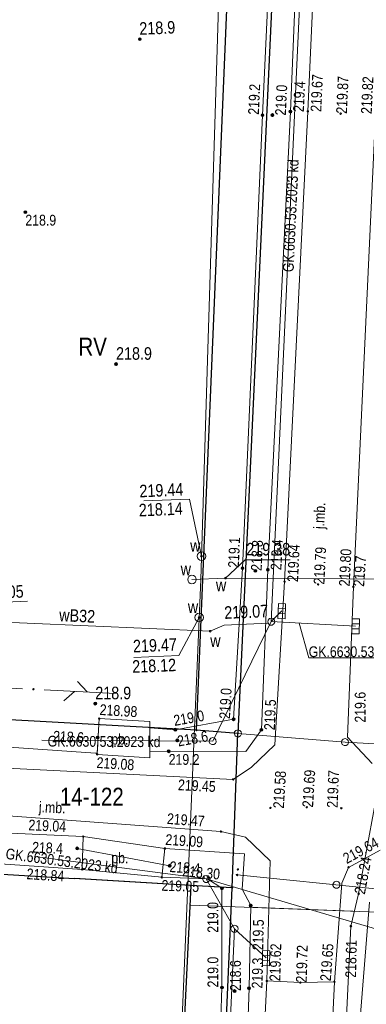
# Model space of a CAD drawing. Header units: metres. Extents: x 0 to 6601798, y -2700 to 5691112.
# Tile 54 of 61: x 6600211 to 6600235, y 5690441 to 5690510. Entities that reach past the tile are written whole.
import ezdxf
from ezdxf.enums import TextEntityAlignment as Align

# ---------------------------------------------------------------- set-up
doc = ezdxf.new("R2010")
doc.units = ezdxf.units.M
doc.header["$MEASUREMENT"] = 0
for name, color, linetype, lineweight in [('AS__Nowe_granice', 150, 'Continuous', 30), ('AS_podzial', 150, 'Continuous', 30), ('Dzialki', 150, 'Continuous', 30), ('Kontury', 7, 'Continuous', 5), ('Numery_dzialek', 150, 'Continuous', 5), ('Numery_uzytkow', 7, 'Continuous', 5), ('OTD_L_12', 7, 'Continuous', 5), ('OTK_E_T_0', 7, 'Continuous', 5), ('OTK_E_T_3', 7, 'Continuous', 5), ('OTK_L_0', 7, 'Continuous', 5), ('OTK_L_4', 7, 'Continuous', 5), ('OTK_L_5', 7, 'Continuous', 5), ('OTK_L_8', 7, 'Continuous', 5), ('OTR_T_0', 7, 'Continuous', 5), ('OTR_T_1', 7, 'Continuous', 5), ('P_SUK_T_1', 7, 'Continuous', 5), ('P_SUK_T_3', 7, 'Continuous', 5), ('P_SUKP_E_T_0', 7, 'Continuous', 5), ('P_SUKP_L_0', 7, 'Continuous', 5), ('Punkty', 7, 'Continuous', 5), ('SUL_L_1', 7, 'Continuous', 5), ('SUTR_T_0', 7, 'Continuous', 5), ('UEEOA_T_9', 7, 'Continuous', 5), ('UTTOA_T_14', 7, 'Continuous', 5), ('UTTPB_L_2', 7, 'Continuous', 5), ('UTTPOM_L_1', 7, 'Continuous', 5), ('UWWOA_T_2', 7, 'Continuous', 5), ('UWWOA_T_3', 7, 'Continuous', 5), ('UWWOA_T_7', 7, 'Continuous', 5), ('UWWOA_T_8', 7, 'Continuous', 5), ('UWWOC_T_1', 7, 'Continuous', 5), ('UWWOC_T_2', 7, 'Continuous', 5), ('UWWOO_T_1', 7, 'Continuous', 5), ('UWWPL_L_2', 7, 'Continuous', 5), ('UWWPM_L_1', 7, 'Continuous', 5), ('Uzytki', 7, 'Continuous', 5), ('WUKOS_T_1', 7, 'Continuous', 5), ('WWRPP_T_0', 7, 'Continuous', 5)]:
    doc.layers.add(name, color=color, linetype=linetype, lineweight=lineweight)
doc.styles.add('STYL_ARIAL', font='ARIALN.TTF')

# ---------------------------------------------------------------- blocks, each defined once
blk = doc.blocks.new('GRO')
at = {"color": 7, "flags": 128}
blk.add_lwpolyline([(0, 0.45), (0.318, 0.318), (0.45, 0), (0.318, -0.318), (0, -0.45), (-0.318, -0.318), (-0.45, 0), (-0.318, 0.318), (0, 0.45)], dxfattribs=at)
blk = doc.blocks.new('GRT')
at = {"color": 7, "flags": 128}
blk.add_lwpolyline([(0, 2.5), (1.352, 2.103), (2.274, 1.039), (2.475, -0.356), (1.889, -1.637), (0.704, -2.399), (-0.704, -2.399), (-1.889, -1.637), (-2.475, -0.356), (-2.274, 1.039), (-1.352, 2.103), (0, 2.5)], dxfattribs=at)
blk = doc.blocks.new('801')
at = {"color": 0}
for radius in [1, 0.9, 0.8, 0.7, 0.6, 0.5, 0.4, 0.3, 0.2, 0.1]:
    blk.add_circle((0, 0), radius, dxfattribs=at)
blk = doc.blocks.new('403')
at = {"color": 0}
blk.add_circle((0, 0), 0.5, dxfattribs=at)
blk = doc.blocks.new('4_SUKS')
at = {"color": 7, "flags": 128}
blk.add_lwpolyline([(0, 2.5), (1.352, 2.103), (2.274, 1.039), (2.475, -0.356), (1.889, -1.637), (0.704, -2.399), (-0.704, -2.399), (-1.889, -1.637), (-2.475, -0.356), (-2.274, 1.039), (-1.352, 2.103), (0, 2.5)], dxfattribs=at)
blk = doc.blocks.new('509')
at = {"color": 0}
for p, q in [((-5, -2.5), (-5, 2.5)), ((-5, 2.5), (5.5, 2.5)), ((-1.5, 2.5), (-1.5, -2.5)), ((2, 2.5), (2, -2.5)), ((5.5, 2.5), (5.5, -2.5)), ((5.5, -2.5), (-5, -2.5))]:
    blk.add_line(p, q, dxfattribs=at)
blk = doc.blocks.new('4_SUPS')
at = {"color": 7, "flags": 128}
blk.add_lwpolyline([(0, 0.625), (0.442, 0.442), (0.625, 0), (0.442, -0.442), (0, -0.625), (-0.442, -0.442), (-0.625, 0), (-0.442, 0.442), (0, 0.625)], dxfattribs=at)
blk = doc.blocks.new('625')
at = {"color": 0}
blk.add_circle((0, 0), 0.5, dxfattribs=at)
blk = doc.blocks.new('PLT')
at = {"color": 7, "flags": 128}
for points in [[(37.5, 0), (30.429, 7.071)], [(7.5, 0), (57.5, 0)], [(28.75, 0), (21.679, -7.071)]]:
    blk.add_lwpolyline(points, dxfattribs=at)
blk = doc.blocks.new('506')
at = {"color": 0}
blk.add_circle((0, 0), 3, dxfattribs=at)
blk = doc.blocks.new('621')
at = {"color": 0}
blk.add_circle((0, 0), 0.5, dxfattribs=at)
blk = doc.blocks.new('UGW')
at = {"color": 7, "flags": 128}
blk.add_lwpolyline([(0, 0.625), (0.442, 0.442), (0.625, 0), (0.442, -0.442), (0, -0.625), (-0.442, -0.442), (-0.625, 0), (-0.442, 0.442), (0, 0.625)], dxfattribs=at)
blk = doc.blocks.new('UGE')
at = {"color": 7, "flags": 128}
blk.add_lwpolyline([(0, 0.625), (0.442, 0.442), (0.625, 0), (0.442, -0.442), (0, -0.625), (-0.442, -0.442), (-0.625, 0), (-0.442, 0.442), (0, 0.625)], dxfattribs=at)

msp = doc.modelspace()

# ---------------------------------------------------------------- linework, layer by layer
at = {"layer": 'AS__Nowe_granice', "linetype": 'Continuous', "flags": 128}
for points in [[(6600223.3, 5690460.39), (6600233.64, 5690706.18)], [(6600237.567, 5690705.16), (6600226.2, 5690460.16)], [(6600226.2, 5690460.16), (6600223.3, 5690460.39)], [(6600225.8, 5690449.36), (6600226.2, 5690460.16)], [(6600222.91, 5690449.53), (6600207.61, 5690134.2)], [(6600212.06, 5690133.95), (6600225.8, 5690449.36)], [(6600225.8, 5690449.36), (6600222.91, 5690449.53)]]:
    msp.add_lwpolyline(points, dxfattribs=at)
at = {"layer": 'AS_podzial', "linetype": 'Continuous', "flags": 128}
msp.add_lwpolyline([(6600222.91, 5690449.53), (6600214.789, 5690450.017)], dxfattribs=at)
at = {"layer": 'Dzialki', "linetype": 'Continuous', "flags": 128}
for points in [[(6600223.3, 5690460.39), (6600207.33, 5690461.28), (6600191.06, 5690462.2), (6600184.21, 5690462.57), (6600176.79, 5690463), (6600169.33, 5690463.58), (6600161.87, 5690463.92), (6600144.89, 5690464.96), (6600141.9, 5690465.14), (6600119.971, 5690466.473)], [(6600118.665, 5690455.53), (6600144.24, 5690454.21), (6600168.73, 5690452.93), (6600176.28, 5690452.3), (6600190.73, 5690451.46), (6600214.789, 5690450.017)]]:
    msp.add_lwpolyline(points, dxfattribs=at)
at = {"layer": 'Kontury', "color": 3, "linetype": 'Continuous', "flags": 128}
for points in [[(6600226.2, 5690460.16), (6600235.146, 5690652.961)], [(6600207.33, 5690461.28), (6600223.3, 5690460.39)], [(6600222.9, 5690449.53), (6600190.73, 5690451.46)], [(6600225.8, 5690449.36), (6600222.9, 5690449.53)], [(6600224.81, 5690426.69), (6600225.8, 5690449.36)]]:
    msp.add_lwpolyline(points, dxfattribs=at)
at = {"layer": 'OTD_L_12', "color": 7, "linetype": 'Continuous', "flags": 128}
msp.add_lwpolyline([(6600226.653, 5690451.742), (6600226.507, 5690449.275)], dxfattribs=at)
at = {"layer": 'OTK_L_0', "color": 7, "linetype": 'Continuous', "flags": 128}
for points in [[(6600231.083, 5690503.637), (6600232.264, 5690529.839)], [(6600229.458, 5690470.782), (6600231.083, 5690503.637)], [(6600235.801, 5690503.431), (6600234.263, 5690470.415)], [(6600228.788, 5690459.358), (6600229.458, 5690470.782)], [(6600234.263, 5690470.415), (6600233.842, 5690459.912)], [(6600233.842, 5690459.912), (6600235.577, 5690458.07)], [(6600227.138, 5690457.81), (6600228.788, 5690459.358)], [(6600206.794, 5690457.899), (6600225.866, 5690456.95)], [(6600225.866, 5690456.95), (6600227.138, 5690457.81)], [(6600225.018, 5690453.303), (6600206.365, 5690454.687)], [(6600226.734, 5690452.916), (6600225.018, 5690453.303)], [(6600228.451, 5690451.256), (6600226.734, 5690452.916)], [(6600236.133, 5690452.004), (6600233.927, 5690450.801)], [(6600228.22, 5690442.863), (6600228.451, 5690451.256)], [(6600233.927, 5690450.801), (6600233.459, 5690449.693)], [(6600233.459, 5690449.693), (6600232.943, 5690442.807)], [(6600226.9, 5690416.294), (6600228.22, 5690442.863)], [(6600230.565, 5690442.747), (6600228.22, 5690442.863)], [(6600228.22, 5690442.863), (6600230.565, 5690442.747)], [(6600232.943, 5690442.807), (6600230.565, 5690442.747)], [(6600230.565, 5690442.747), (6600232.943, 5690442.807)], [(6600232.943, 5690442.807), (6600231.666, 5690416.264)]]:
    msp.add_lwpolyline(points, dxfattribs=at)
at = {"layer": 'OTK_L_4', "color": 7, "linetype": 'Continuous', "flags": 128}
for points in [[(6600216.373, 5690458.692), (6600216.515, 5690461.198)], [(6600216.515, 5690461.198), (6600220.043, 5690460.991)], [(6600220.043, 5690460.991), (6600220.055, 5690458.454)], [(6600220.055, 5690458.454), (6600216.373, 5690458.692)], [(6600215.337, 5690450.662), (6600215.399, 5690452.955)], [(6600215.399, 5690452.955), (6600221.098, 5690452.12)], [(6600221.098, 5690452.12), (6600220.886, 5690450.105)], [(6600220.886, 5690450.105), (6600215.337, 5690450.662)]]:
    msp.add_lwpolyline(points, dxfattribs=at)
at = {"layer": 'OTK_L_5', "color": 7, "linetype": 'Continuous', "flags": 128}
for points in [[(6600227.918, 5690503.38), (6600229.164, 5690530.279)], [(6600230.953, 5690529.721), (6600229.862, 5690503.628)], [(6600229.862, 5690503.628), (6600228.293, 5690471.607)], [(6600226.52, 5690471.715), (6600227.918, 5690503.38)], [(6600225.902, 5690461.151), (6600226.52, 5690471.715)], [(6600228.293, 5690471.607), (6600227.84, 5690460.417)], [(6600207.587, 5690461.249), (6600216.455, 5690460.784)], [(6600221.827, 5690460.426), (6600225.902, 5690461.151)], [(6600216.491, 5690460.782), (6600216.379, 5690458.791)], [(6600216.455, 5690460.784), (6600216.491, 5690460.782)], [(6600220.045, 5690460.545), (6600221.827, 5690460.426)], [(6600220.053, 5690458.881), (6600220.045, 5690460.545)], [(6600227.84, 5690460.417), (6600226.762, 5690458.89)], [(6600216.263, 5690458.788), (6600207.522, 5690459.38)], [(6600216.379, 5690458.791), (6600216.263, 5690458.788)], [(6600221.37, 5690458.914), (6600220.053, 5690458.881)], [(6600226.762, 5690458.89), (6600221.37, 5690458.914)], [(6600205.744, 5690453.407), (6600215.399, 5690452.955)], [(6600215.399, 5690452.955), (6600215.337, 5690450.662)], [(6600220.886, 5690450.105), (6600221.098, 5690452.12)], [(6600221.098, 5690452.12), (6600226.653, 5690451.742)], [(6600215.337, 5690450.662), (6600205.577, 5690451.317)], [(6600226.653, 5690451.742), (6600226.507, 5690449.275)], [(6600224.074, 5690450.001), (6600220.886, 5690450.105)], [(6600225.085, 5690449.337), (6600224.074, 5690450.001)], [(6600225.089, 5690442.408), (6600225.085, 5690449.337)], [(6600226.507, 5690449.275), (6600227.096, 5690448.13)], [(6600227.096, 5690448.13), (6600226.975, 5690442.349)], [(6600235.386, 5690448.376), (6600232.833, 5690416.444)], [(6600224.251, 5690416.123), (6600225.089, 5690442.408)], [(6600226.975, 5690442.349), (6600226.056, 5690416.375)]]:
    msp.add_lwpolyline(points, dxfattribs=at)
at = {"layer": 'OTK_L_8', "color": 7, "linetype": 'Continuous', "flags": 128}
for points in [[(6600214.977, 5690452.129), (6600221.436, 5690450.916)], [(6600226.141, 5690450.269), (6600235.814, 5690449.301)]]:
    msp.add_lwpolyline(points, dxfattribs=at)
at = {"layer": 'P_SUKP_E_T_0', "color": 30, "linetype": 'Continuous', "flags": 128}
for points in [[(6600230.466, 5690467.878), (6600231.141, 5690465.439)], [(6600231.141, 5690465.439), (6600239.094, 5690465.439)]]:
    msp.add_lwpolyline(points, dxfattribs=at)
at = {"layer": 'P_SUKP_L_0', "color": 30, "linetype": 'Continuous', "flags": 128}
for points in [[(6600230.82, 5690518.03), (6600228.53, 5690467.98)], [(6600228.53, 5690467.98), (6600229.26, 5690468.73)], [(6600228.53, 5690467.98), (6600224.44, 5690459.62)], [(6600234.42, 5690467.67), (6600228.53, 5690467.98)], [(6600224.44, 5690459.62), (6600212.52, 5690459.69)], [(6600212.01, 5690451.57), (6600223.99, 5690449.99)], [(6600223.99, 5690449.99), (6600236.2, 5690446.39)], [(6600223.99, 5690449.99), (6600225.96, 5690446.51)], [(6600223.13, 5690383.58), (6600225.96, 5690446.51)], [(6600228.17, 5690444.48), (6600225.96, 5690446.51)]]:
    msp.add_lwpolyline(points, dxfattribs=at)
at = {"layer": 'SUL_L_1', "color": 7, "linetype": 'Continuous', "flags": 128}
for points in [[(6600236.31, 5690458.17), (6600234.63, 5690448.96)], [(6600236.31, 5690458.17), (6600234.63, 5690448.96)], [(6600234.63, 5690448.96), (6600234.09, 5690446.7)], [(6600234.09, 5690446.7), (6600232.14, 5690405.7)]]:
    msp.add_lwpolyline(points, dxfattribs=at)
at = {"layer": 'UTTPB_L_2', "color": 30, "linetype": 'Continuous', "flags": 128}
msp.add_lwpolyline([(6600226.979, 5690448.018), (6600234.228, 5690447.741)], dxfattribs=at)
at = {"layer": 'UTTPOM_L_1', "color": 30, "linetype": 'Continuous', "flags": 128}
msp.add_lwpolyline([(6600222.919, 5690448.168), (6600239.641, 5690447.539)], dxfattribs=at)
at = {"layer": 'UWWOC_T_1', "color": 161, "linetype": 'Continuous', "flags": 128}
for points in [[(6600208.394, 5690469.275), (6600211.518, 5690469.405)], [(6600224.268, 5690467.304), (6600225.238, 5690467.731)], [(6600225.238, 5690467.731), (6600228.362, 5690467.861)]]:
    msp.add_lwpolyline(points, dxfattribs=at)
at = {"layer": 'UWWOC_T_2', "color": 161, "linetype": 'Continuous', "flags": 128}
for points in [[(6600219.62, 5690476.411), (6600222.809, 5690476.544)], [(6600223.656, 5690472.544), (6600222.809, 5690476.544)], [(6600225.34, 5690471.02), (6600226.718, 5690472.298)], [(6600226.718, 5690472.298), (6600229.845, 5690472.298)], [(6600223.496, 5690468.272), (6600222.08, 5690465.612)], [(6600218.924, 5690465.48), (6600222.08, 5690465.612)]]:
    msp.add_lwpolyline(points, dxfattribs=at)
at = {"layer": 'UWWPL_L_2', "color": 161, "linetype": 'Continuous', "flags": 128}
msp.add_lwpolyline([(6600207.214, 5690468.054), (6600224.268, 5690467.304)], dxfattribs=at)
at = {"layer": 'UWWPM_L_1', "color": 161, "linetype": 'Continuous', "flags": 128}
for points in [[(6600225.477, 5690531.255), (6600224.066, 5690486.25)], [(6600224.066, 5690486.25), (6600223.605, 5690470.92)], [(6600223.605, 5690470.92), (6600222.251, 5690439.193)], [(6600225.34, 5690471.02), (6600222.994, 5690470.915)], [(6600246.476, 5690470.901), (6600225.34, 5690471.02)]]:
    msp.add_lwpolyline(points, dxfattribs=at)
at = {"layer": 'Uzytki', "color": 3, "linetype": 'Continuous', "flags": 128}
for points in [[(6600226.2, 5690460.16), (6600235.146, 5690652.961)], [(6600207.33, 5690461.28), (6600223.3, 5690460.39)], [(6600233.68, 5690459.56), (6600226.2, 5690460.16)], [(6600233.68, 5690459.56), (6600236.59, 5690459.38)], [(6600222.91, 5690449.53), (6600190.74, 5690451.46)], [(6600225.8, 5690449.36), (6600222.91, 5690449.53)], [(6600224.81, 5690426.69), (6600225.8, 5690449.36)]]:
    msp.add_lwpolyline(points, dxfattribs=at)

# ---------------------------------------------------------------- block references
at = {"layer": 'OTR_T_0', "color": 7, "linetype": 'Continuous', "xscale": 0.1, "yscale": 0.1, "zscale": 0.1, "rotation": 0.0008399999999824}
for p in [(6600231.083, 5690503.637), (6600233.372, 5690503.485), (6600229.458, 5690470.782), (6600231.799, 5690470.577), (6600234.263, 5690470.415), (6600216.515, 5690461.198), (6600216.373, 5690458.692), (6600225.866, 5690456.95), (6600228.471, 5690454.958), (6600231.009, 5690455.002), (6600233.421, 5690454.939), (6600225.018, 5690453.303), (6600215.399, 5690452.955), (6600221.098, 5690452.12), (6600215.337, 5690450.662), (6600233.927, 5690450.801), (6600220.886, 5690450.105), (6600228.22, 5690442.863), (6600230.565, 5690442.747), (6600232.943, 5690442.807)]:
    msp.add_blockref('403', p, dxfattribs=at)
at = {"layer": 'OTR_T_0', "color": 7, "linetype": 'Continuous', "xscale": 0.1, "yscale": 0.1, "zscale": 0.1}
msp.add_blockref('403', (6600226.14, 5690450.27), dxfattribs=at)
at = {"layer": 'OTR_T_1', "color": 7, "linetype": 'Continuous', "xscale": 0.1, "yscale": 0.1, "zscale": 0.1}
for p, rotation in [((6600227.918, 5690503.38), 0.0008399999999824), ((6600228.607, 5690503.385), 0.0008399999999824), ((6600229.862, 5690503.628), 0.0008399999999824), ((6600226.52, 5690471.715), 0.0008399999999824), ((6600227.42, 5690471.53), 0.0008399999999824), ((6600228.293, 5690471.607), 0.0008399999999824), ((6600225.902, 5690461.151), 0.0008399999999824), ((6600221.827, 5690460.426), 0.0008399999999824), ((6600227.84, 5690460.417), 0.0008399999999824), ((6600216.404, 5690459.874), 0.0008399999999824), ((6600221.969, 5690459.676), 0.0008399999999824), ((6600221.37, 5690458.914), 0.0008399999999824), ((6600214.977, 5690452.129), 0.0008399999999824), ((6600221.436, 5690450.916), 0.0008399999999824), ((6600225.085, 5690449.337), 0.0008399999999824), ((6600227.096, 5690448.13), 0.0008399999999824), ((6600225.089, 5690442.408), 0.0008399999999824), ((6600225.969, 5690442.159), 0.0008399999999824), ((6600226.975, 5690442.349), 283.00104)]:
    msp.add_blockref('801', p, dxfattribs=dict(at, rotation=rotation))
msp.add_blockref('801', (6600211.36, 5690496.6), dxfattribs=at)
at = {"layer": 'P_SUK_T_1', "color": 7, "linetype": 'Continuous', "xscale": 0.1, "yscale": 0.1, "zscale": 0.1}
for p, rotation in [((6600229.26, 5690468.73), 268.48802), ((6600234.42, 5690467.67), 268.53386), ((6600228.17, 5690444.48), 269.00941)]:
    msp.add_blockref('509', p, dxfattribs=dict(at, rotation=rotation))
at = {"layer": 'P_SUK_T_3', "color": 30, "linetype": 'Continuous', "xscale": 0.1, "yscale": 0.1, "zscale": 0.1}
for p in [(6600228.53, 5690467.98), (6600224.44, 5690459.62), (6600223.99, 5690449.99), (6600225.96, 5690446.51)]:
    msp.add_blockref('4_SUKS', p, dxfattribs=at)
at = {"layer": 'Punkty', "color": 7, "linetype": 'Continuous', "xscale": 0.1, "yscale": 0.1, "zscale": 0.1}
for name, p in [('GRO', (6600223.3, 5690460.39)), ('GRT', (6600226.2, 5690460.16)), ('GRT', (6600233.68, 5690459.56)), ('GRT', (6600233.08, 5690449.58)), ('GRO', (6600222.91, 5690449.53)), ('GRO', (6600225.8, 5690449.36))]:
    msp.add_blockref(name, p, dxfattribs=at)
at = {"layer": 'SUTR_T_0', "color": 30, "linetype": 'Continuous', "xscale": 0.1, "yscale": 0.1, "zscale": 0.1}
for p in [(6600234.63, 5690448.96), (6600234.09, 5690446.7)]:
    msp.add_blockref('4_SUPS', p, dxfattribs=at)
at = {"layer": 'UEEOA_T_9', "color": 7, "linetype": 'Continuous', "xscale": 0.1, "yscale": 0.1, "zscale": 0.1}
for rotation in [17.69867, 176.9875, 357.10825]:
    msp.add_blockref('625', (6600211.92, 5690463.25), dxfattribs=dict(at, rotation=rotation))
msp.add_blockref('625', (6600211.92, 5690463.25), dxfattribs=at)
at = {"layer": 'UTTOA_T_14', "color": 30, "linetype": 'Continuous', "xscale": 0.1, "yscale": 0.1, "zscale": 0.1}
for rotation in [176.95886, 357.10825]:
    msp.add_blockref('PLT', (6600211.92, 5690463.25), dxfattribs=dict(at, rotation=rotation))
at = {"layer": 'UWWOA_T_7', "color": 7, "linetype": 'Continuous', "xscale": 0.1, "yscale": 0.1, "zscale": 0.1, "rotation": 262.4719699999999}
msp.add_blockref('621', (6600225.34, 5690471.02), dxfattribs=at)
at = {"layer": 'UWWOA_T_8', "color": 7, "linetype": 'Continuous', "xscale": 0.1, "yscale": 0.1, "zscale": 0.1}
for p, rotation in [((6600223.656, 5690472.555), 356.82666), ((6600222.994, 5690470.915), 357.11886), ((6600223.497, 5690468.272), 357.74912)]:
    msp.add_blockref('506', p, dxfattribs=dict(at, rotation=rotation))
at = {"layer": 'UWWOC_T_1', "color": 4, "linetype": 'Continuous', "xscale": 0.1, "yscale": 0.1, "zscale": 0.1, "rotation": 2.39496}
msp.add_blockref('UGW', (6600224.268, 5690467.304), dxfattribs=at)
at = {"layer": 'UWWOC_T_2', "color": 161, "linetype": 'Continuous', "xscale": 0.1, "yscale": 0.1, "zscale": 0.1}
for p, rotation in [((6600223.656, 5690472.555), 272.41851), ((6600225.34, 5690471.02), 270.00063), ((6600223.496, 5690468.272), 272.41851)]:
    msp.add_blockref('UGE', p, dxfattribs=dict(at, rotation=rotation))
at = {"layer": 'WUKOS_T_1', "color": 7, "linetype": 'Continuous', "xscale": 0.1, "yscale": 0.1, "zscale": 0.1}
msp.add_blockref('403', (6600226.2, 5690450.66), dxfattribs=at)
at = {"layer": 'WWRPP_T_0', "color": 7, "linetype": 'Continuous', "xscale": 0.1, "yscale": 0.1, "zscale": 0.1, "rotation": 2.39496}
msp.add_blockref('801', (6600219.348, 5690508.686), dxfattribs=at)
at = {"layer": 'WWRPP_T_0', "color": 7, "linetype": 'Continuous', "xscale": 0.1, "yscale": 0.1, "zscale": 0.1}
for p in [(6600217.69, 5690485.98), (6600216.24, 5690462.25)]:
    msp.add_blockref('801', p, dxfattribs=at)

# ---------------------------------------------------------------- texts
at = {"layer": 'Numery_dzialek', "linetype": 'Continuous', "style": 'STYL_ARIAL'}
msp.add_text('14-122', height=1.25, dxfattribs=at).set_placement((6600213.771, 5690454.742), align=Align.BOTTOM_LEFT)
at = {"layer": 'Numery_uzytkow', "color": 3, "linetype": 'Continuous', "style": 'STYL_ARIAL'}
msp.add_text('RV', height=1.25, dxfattribs=at).set_placement((6600215.065, 5690487.826), align=Align.TOP_LEFT)
at = {"layer": 'OTK_E_T_0', "color": 7, "linetype": 'Continuous', "style": 'STYL_ARIAL'}
for rotation, p in [(87.2, (6600231.892, 5690475.382)), (357.2, (6600213.236, 5690454.989))]:
    msp.add_text('j.mb.', height=0.75, rotation=rotation, dxfattribs=at).set_placement(p, align=Align.MIDDLE_CENTER)
at = {"layer": 'OTK_E_T_3', "color": 7, "linetype": 'Continuous', "style": 'STYL_ARIAL'}
for p in [(6600217.954, 5690459.764), (6600217.958, 5690451.468)]:
    msp.add_text('pb.', height=0.75, dxfattribs=at).set_placement(p, align=Align.MIDDLE_CENTER)
at = {"layer": 'OTR_T_0', "color": 7, "linetype": 'Continuous', "style": 'STYL_ARIAL'}
for s, rotation, p in [('219.67', 87.4, (6600231.27, 5690503.629)), ('219.64', 87.2, (6600229.645, 5690470.773)), ('219.08', 356.3, (6600216.361, 5690458.505)), ('219.58', 86.6, (6600228.658, 5690454.947)), ('219.05', 358.1, (6600220.88, 5690449.918)), ('219.62', 88.4, (6600228.407, 5690442.858))]:
    msp.add_text(s, height=0.75, rotation=rotation, dxfattribs=at).set_placement(p, align=Align.TOP_LEFT)
for s, rotation, p in [('219.87', 87.4, (6600233.434, 5690503.482)), ('219.79', 87.2, (6600231.861, 5690470.574)), ('219.69', 86.6, (6600231.071, 5690454.998)), ('219.72', 88.4, (6600230.628, 5690442.745))]:
    msp.add_text(s, height=0.75, rotation=rotation, dxfattribs=at).set_placement(p, align=Align.MIDDLE_LEFT)
for s, rotation, p in [('219.82', 87.3, (6600235.766, 5690503.433)), ('219.80', 87.3, (6600234.228, 5690470.417)), ('218.98', 356.6, (6600216.517, 5690461.233)), ('219.67', 87.7, (6600233.386, 5690454.94)), ('219.09', 356.1, (6600221.1, 5690452.155)), ('219.64', 28.6, (6600233.91, 5690450.832)), ('219.65', 85.7, (6600232.908, 5690442.81))]:
    msp.add_text(s, height=0.75, rotation=rotation, dxfattribs=at).set_placement(p, align=Align.BOTTOM_LEFT)
for s, rotation, p in [('219.45', 357.2, (6600224.665, 5690456.821)), ('218.84', 356.2, (6600214.098, 5690450.556))]:
    msp.add_text(s, height=0.75, rotation=rotation, dxfattribs=at).set_placement(p, align=Align.TOP_RIGHT)
for s, rotation, p in [('219.47', 355.8, (6600223.831, 5690453.426)), ('219.04', 357.3, (6600214.173, 5690453.048))]:
    msp.add_text(s, height=0.75, rotation=rotation, dxfattribs=at).set_placement(p, align=Align.BOTTOM_RIGHT)
msp.add_text('218.30', height=0.75, rotation=354.6443, dxfattribs=at).set_placement((6600224.946, 5690450.319), align=Align.MIDDLE_RIGHT)
at = {"layer": 'OTR_T_1', "color": 7, "linetype": 'Continuous', "style": 'STYL_ARIAL'}
for s, rotation, p in [('219.2', 87.3, (6600227.883, 5690503.382)), ('219.1', 87.5, (6600226.485, 5690471.717)), ('219.7', 86, (6600235.234, 5690470.392)), ('219.0', 86.7, (6600225.867, 5690461.153)), ('219.6', 90, (6600235.339, 5690460.921)), ('219.0', 10.1, (6600221.821, 5690460.461)), ('219.0', 90, (6600225.054, 5690442.408))]:
    msp.add_text(s, height=0.75, rotation=rotation, dxfattribs=at).set_placement(p, align=Align.BOTTOM_LEFT)
for s, rotation, p in [('219.0', 87.3, (6600228.794, 5690503.376)), ('219.4', 87.1, (6600230.049, 5690503.619)), ('219.4', 87.2, (6600228.48, 5690471.598)), ('219.5', 87.7, (6600228.027, 5690460.41)), ('219.2', 359.7, (6600221.369, 5690458.726)), ('219.3', 88.8, (6600227.163, 5690442.345))]:
    msp.add_text(s, height=0.75, rotation=rotation, dxfattribs=at).set_placement(p, align=Align.TOP_LEFT)
msp.add_text('218.9', height=0.75, dxfattribs=at).set_placement((6600211.36, 5690496.413), align=Align.TOP_LEFT)
for s, rotation, p in [('218.8', 87.5, (6600227.482, 5690471.527)), ('218.6', 10.1, (6600221.98, 5690459.615)), ('218.4', 356.1, (6600221.432, 5690450.854)), ('218.6', 90, (6600226.031, 5690442.159))]:
    msp.add_text(s, height=0.75, rotation=rotation, dxfattribs=at).set_placement(p, align=Align.MIDDLE_LEFT)
for s, rotation, p in [('218.6', 357, (6600215.445, 5690459.862)), ('218.4', 357.3, (6600213.983, 5690452.113))]:
    msp.add_text(s, height=0.75, rotation=rotation, dxfattribs=at).set_placement(p, align=Align.MIDDLE_RIGHT)
msp.add_text('219.0', height=0.75, rotation=90, dxfattribs=at).set_placement((6600225.05, 5690448.38), align=Align.BOTTOM_RIGHT)
msp.add_text('219.5', height=0.75, rotation=88.8, dxfattribs=at).set_placement((6600227.263, 5690447.17), align=Align.TOP_RIGHT)
at = {"layer": 'P_SUKP_E_T_0', "color": 30, "linetype": 'Continuous', "style": 'STYL_ARIAL'}
for rotation, p in [(87.3803, (6600229.891, 5690496.349)), (359.6635, (6600216.854, 5690459.602)), (352.4868, (6600213.903, 5690451.257))]:
    msp.add_text('GK.6630.53.2023 kd', height=0.75, rotation=rotation, dxfattribs=at).set_placement(p, align=Align.MIDDLE_CENTER)
msp.add_text('GK.6630.53.2023 kd', height=0.75, dxfattribs=at).set_placement((6600231.141, 5690466.251), align=Align.TOP_LEFT)
at = {"layer": 'SUTR_T_0', "color": 30, "linetype": 'Continuous', "style": 'STYL_ARIAL'}
msp.add_text('218.24', height=0.75, rotation=79.392, dxfattribs=at).set_placement((6600234.691, 5690448.948), align=Align.MIDDLE_LEFT)
msp.add_text('218.61', height=0.75, rotation=88.683, dxfattribs=at).set_placement((6600234.13, 5690445.72), align=Align.MIDDLE_RIGHT)
at = {"layer": 'UWWOA_T_2', "color": 7, "linetype": 'Continuous', "style": 'STYL_ARIAL'}
for p in [(6600223.588, 5690472.596), (6600222.926, 5690470.956), (6600225.387, 5690469.838), (6600223.428, 5690468.314)]:
    msp.add_text('w', height=0.875, dxfattribs=at).set_placement(p, align=Align.BOTTOM_RIGHT)
at = {"layer": 'UWWOA_T_3', "color": 7, "linetype": 'Continuous', "style": 'STYL_ARIAL'}
msp.add_text('w', height=0.875, dxfattribs=at).set_placement((6600224.268, 5690467.085), align=Align.TOP_LEFT)
at = {"layer": 'UWWOC_T_1', "color": 161, "linetype": 'Continuous', "style": 'STYL_ARIAL'}
for s, rotation, p in [('219.05', 2.3822, (6600208.202, 5690469.275)), ('219.07', 2.3976, (6600225.276, 5690467.903))]:
    msp.add_text(s, height=0.875, rotation=rotation, dxfattribs=at).set_placement(p, align=Align.BOTTOM_LEFT)
at = {"layer": 'UWWOC_T_2', "color": 161, "linetype": 'Continuous', "style": 'STYL_ARIAL'}
for s, rotation, p in [('219.44', 2.3965, (6600219.305, 5690477.537)), ('218.14', 2.3965, (6600219.264, 5690476.203)), ('219.47', 2.3953, (6600218.857, 5690466.698)), ('218.12', 2.3953, (6600218.803, 5690465.269))]:
    msp.add_text(s, height=0.875, rotation=rotation, dxfattribs=at).set_placement(p, align=Align.TOP_LEFT)
msp.add_text('219.38', height=0.875, dxfattribs=at).set_placement((6600226.782, 5690472.341), align=Align.BOTTOM_LEFT)
at = {"layer": 'UWWOO_T_1', "color": 161, "linetype": 'Continuous', "style": 'STYL_ARIAL'}
msp.add_text('wB32', height=0.875, rotation=357.4175, dxfattribs=at).set_placement((6600213.693, 5690467.749), align=Align.BOTTOM_LEFT)
at = {"layer": 'WWRPP_T_0', "color": 7, "linetype": 'Continuous', "style": 'STYL_ARIAL'}
msp.add_text('218.9', height=0.875, rotation=2.3966, dxfattribs=at).set_placement((6600219.346, 5690508.727), align=Align.BOTTOM_LEFT)
for p in [(6600217.69, 5690486.021), (6600216.24, 5690462.291)]:
    msp.add_text('218.9', height=0.875, dxfattribs=at).set_placement(p, align=Align.BOTTOM_LEFT)

doc.saveas('drawing.dxf')
